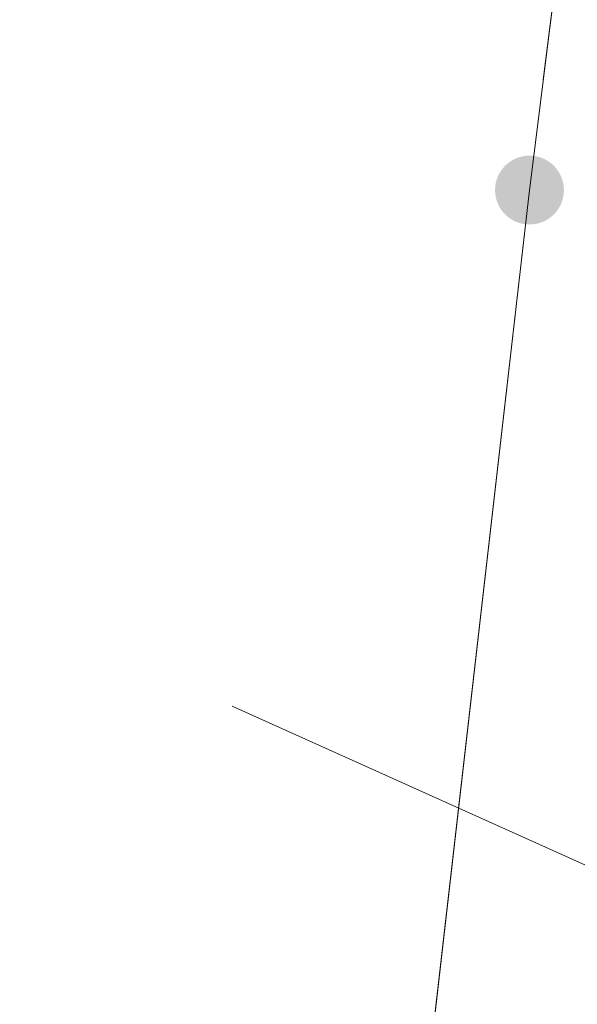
# Model space of a CAD drawing. Header units: metres. Extents: x 7527663 to 7537587, y 5492976 to 5503267.
# Tile 204 of 256: x 7531953.574 to 7531954.303, y 5499164.456 to 5499165.743. Entities that reach past the tile are written whole.
import ezdxf

# ---------------------------------------------------------------- set-up
doc = ezdxf.new("R2010")
doc.units = ezdxf.units.M
for name, pattern in [('1.5_0.5', [2, 1.5, -0.5]), ('219-500', [0]), ('egkk-500', [2, 1.5, -0.5]), ('egug-500', [1, 0.5, -0.5])]:
    doc.linetypes.add(name, pattern=pattern)
doc.layers.get('0').update_dxf_attribs({"color": 2, "lineweight": 5})

# ---------------------------------------------------------------- blocks, each defined once
blk = doc.blocks.new('203')
at = {"linetype": 'Continuous', "lineweight": 0}
h = blk.add_hatch(color=0, dxfattribs=at)
edge = h.paths.add_edge_path()
edge.add_arc((0, 0), 0.045, 0, 360)

msp = doc.modelspace()

# ---------------------------------------------------------------- linework, layer by layer
at = {"layer": '217-kontur klasyfikacyjny', "color": 7, "linetype": 'egkk-500', "lineweight": 18, "flags": 128}
for points in [[(7531954.32, 5499166.16), (7531954.24, 5499165.52)], [(7531954.24, 5499165.52), (7531953.61, 5499160.03)]]:
    msp.add_lwpolyline(points, dxfattribs=at)
at = {"layer": '218-kontur użytku gruntowego', "color": 7, "linetype": 'egug-500', "lineweight": 18, "flags": 128}
for points in [[(7531954.32, 5499166.16), (7531954.24, 5499165.52)], [(7531954.24, 5499165.52), (7531953.61, 5499160.03)]]:
    msp.add_lwpolyline(points, dxfattribs=at)
at = {"layer": '219-działka ewidencyjna', "color": 3, "linetype": '219-500', "lineweight": 18, "flags": 128}
for points in [[(7531954.24, 5499165.52), (7531954.32, 5499166.16)], [(7531953.61, 5499160.03), (7531954.24, 5499165.52)]]:
    msp.add_lwpolyline(points, dxfattribs=at)
at = {"layer": 'jezdnia', "color": 7, "linetype": '1.5_0.5', "lineweight": 18, "flags": 128}
msp.add_lwpolyline([(7531971.64, 5499157.18), (7531963.02, 5499159.76), (7531956.91, 5499163.47), (7531953.02, 5499165.22), (7531951.4, 5499165.66), (7531950.39, 5499159.97), (7531951.63, 5499160.44), (7531952.72, 5499160.4), (7531966.55, 5499157.1)], close=True, dxfattribs=at)

# ---------------------------------------------------------------- block references
at = {"layer": '203-punkt graniczny', "color": 3, "linetype": 'CONTINUOUS', "lineweight": 18}
msp.add_blockref('203', (7531954.24, 5499165.52), dxfattribs=at)

doc.saveas('drawing.dxf')
